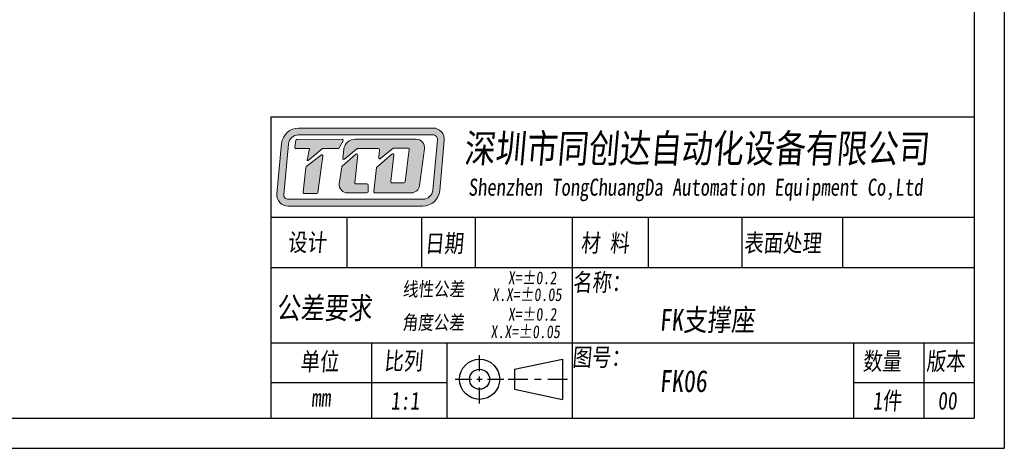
# Model space of a CAD drawing. Header units: millimetres. Extents: x 918 to 1066, y 189 to 294.
# Tile 2 of 3: x 980 to 1066, y 189 to 226. Entities that reach past the tile are written whole.
import ezdxf

# ---------------------------------------------------------------- set-up
doc = ezdxf.new("R2010")
doc.units = ezdxf.units.MM
doc.layers.get('0').update_dxf_attribs({"lineweight": 20})
doc.layers.add('外框', color=7, linetype='Continuous', lineweight=25)
doc.layers.add('文字', color=3, linetype='Continuous', lineweight=18)
doc.styles.get("Standard").update_dxf_attribs({"font": 'SimSun.ttf', "width": 0.8, "oblique": 5})

# ---------------------------------------------------------------- blocks, each defined once
blk = doc.blocks.new('Y')
at = {"lineweight": 30}
for p, q in [((-4136.76, 2009.27), (-3862.74, 2009.27)), ((-4154.44, 2003.97), (-3857.44, 2003.97)), ((-4154.44, 2003.97), (-3857.44, 2003.97))]:
    blk.add_line(p, q, dxfattribs=at)
blk = doc.blocks.new('W')
at = {"lineweight": 30}
for p, q in [((-3857.44, 2213.99), (-3857.44, 2003.97)), ((-3857.44, 2213.99), (-3857.44, 2003.97)), ((-3862.74, 2208.69), (-3862.74, 2009.27))]:
    blk.add_line(p, q, dxfattribs=at)
blk.add_blockref('Y', (0, 0))

msp = doc.modelspace()

# ---------------------------------------------------------------- hatches: boundary and pattern name
at = {"layer": '文字'}
h = msp.add_hatch(color=256, dxfattribs=at)
h.dxf.hatch_style = 1
h.paths.add_polyline_path([(1016.08, 216.898), (1004.279, 216.898, 0.38719), (1002.788, 215.54), (1002.376, 211.128, 0.441763), (1003.37, 210.038), (1015.178, 210.038, 0.387627), (1016.668, 211.398), (1017.074, 215.809, 0.441309)])
h.paths.add_polyline_path([(1016.08, 216.299, -0.441309), (1016.477, 215.864), (1016.072, 211.452, -0.387627), (1015.178, 210.636), (1003.37, 210.636, -0.441763), (1002.972, 211.073), (1003.384, 215.485, -0.38719), (1004.279, 216.299)], flags=16)
h.paths.add_polyline_path([(1008.095, 215.915, -0.569256), (1008.183, 215.768), (1007.848, 215.151, -0.275159), (1007.76, 215.099), (1006.415, 215.099, 0.178549), (1006.35, 215.075), (1005.129, 214.032), (1005.043, 214.032), (1005.238, 215.1), (1004.053, 215.1, -0.45517), (1003.954, 215.214), (1004.038, 215.819, -0.3737), (1004.136, 215.905)], flags=0)
h.paths.add_polyline_path([(1006.247, 214.523, -0.672884), (1006.407, 214.431), (1005.975, 211.23, -0.375428), (1005.876, 211.143), (1004.784, 211.143, -0.44516), (1004.685, 211.254), (1004.914, 213.441, -0.203266), (1004.952, 213.509)], flags=0)
h.paths.add_polyline_path([(1009.242, 215.916), (1014.585, 215.916, -0.453547), (1015.327, 215.068), (1014.898, 211.853, -0.375944), (1014.157, 211.203), (1010.989, 211.203, -0.443757), (1010.889, 211.313), (1011.103, 213.446), (1012.474, 214.61, -0.678155), (1012.638, 214.523), (1012.384, 212.2, 0.446434), (1012.483, 212.09), (1013.543, 212.09, 0.378328), (1013.642, 212.177), (1013.998, 215.031, 0.451033), (1013.899, 215.143), (1012.652, 215.143, 0.173657), (1012.588, 215.12), (1011.481, 214.21, -0.663), (1011.318, 214.296), (1011.375, 214.982, 0.43882), (1011.276, 215.09), (1009.46, 215.09, 0.175395), (1009.396, 215.067), (1008.316, 214.167, -0.680756), (1008.153, 214.256), (1008.252, 215.042, -0.377926)], flags=0)
h.paths.add_polyline_path([(1008.096, 213.544), (1009.303, 214.604, -0.684184), (1009.468, 214.518), (1009.206, 212.107, 0.446288), (1009.305, 211.997), (1010.273, 211.997, -0.414214), (1010.373, 211.897), (1010.373, 211.303, -0.414214), (1010.273, 211.203), (1008.58, 211.203, -0.429482), (1007.832, 211.991), (1008.063, 213.484, -0.175829)], flags=0)
h.paths.add_polyline_path([(1008.183, 215.768, 0.569256), (1008.095, 215.915), (1004.136, 215.905, 0.3737), (1004.038, 215.819), (1003.954, 215.214, 0.45517), (1004.053, 215.1), (1005.238, 215.1), (1005.043, 214.032), (1005.129, 214.032), (1006.35, 215.075, -0.178549), (1006.415, 215.099), (1007.76, 215.099, 0.275159), (1007.848, 215.151)], flags=0)
h.paths.add_polyline_path([(1006.407, 214.431, 0.672884), (1006.247, 214.523), (1004.952, 213.509, 0.203266), (1004.914, 213.441), (1004.685, 211.254, 0.44516), (1004.784, 211.143), (1005.876, 211.143, 0.375428), (1005.975, 211.23)], flags=0)
h.paths.add_polyline_path([(1009.468, 214.518, 0.684184), (1009.303, 214.604), (1008.096, 213.544, 0.175829), (1008.063, 213.484), (1007.832, 211.991, 0.429482), (1008.58, 211.203), (1010.273, 211.203, 0.414214), (1010.373, 211.303), (1010.373, 211.897, 0.414214), (1010.273, 211.997), (1009.305, 211.997, -0.446288), (1009.206, 212.107)], flags=0)
h.paths.add_polyline_path([(1014.585, 215.916), (1009.242, 215.916, 0.377926), (1008.252, 215.042), (1008.153, 214.256, 0.680756), (1008.316, 214.167), (1009.396, 215.067, -0.175395), (1009.46, 215.09), (1011.276, 215.09, -0.43882), (1011.375, 214.982), (1011.318, 214.296, 0.663), (1011.481, 214.21), (1012.588, 215.12, -0.173657), (1012.652, 215.143), (1013.899, 215.143, -0.451033), (1013.998, 215.031), (1013.642, 212.177, -0.378328), (1013.543, 212.09), (1012.483, 212.09, -0.446434), (1012.384, 212.2), (1012.638, 214.523, 0.678155), (1012.474, 214.61), (1011.103, 213.446), (1010.889, 211.313, 0.443757), (1010.989, 211.203), (1014.157, 211.203, 0.375944), (1014.898, 211.853), (1015.327, 215.068, 0.453547)], flags=0)
h = msp.add_hatch(color=256, dxfattribs=at)
h.dxf.hatch_style = 1
h.paths.add_polyline_path([(1008.183, 215.768, 0.569256), (1008.095, 215.915), (1004.136, 215.905, 0.3737), (1004.038, 215.819), (1003.954, 215.214, 0.45517), (1004.053, 215.1), (1005.238, 215.1), (1005.043, 214.032), (1005.129, 214.032), (1006.35, 215.075, -0.178549), (1006.415, 215.099), (1007.76, 215.099, 0.275159), (1007.848, 215.151)])
h.paths.add_polyline_path([(1006.407, 214.431, 0.672884), (1006.247, 214.523), (1004.952, 213.509, 0.203266), (1004.914, 213.441), (1004.685, 211.254, 0.44516), (1004.784, 211.143), (1005.876, 211.143, 0.375428), (1005.975, 211.23)])
h.paths.add_polyline_path([(1009.468, 214.518, 0.684184), (1009.303, 214.604), (1008.096, 213.544, 0.175829), (1008.063, 213.484), (1007.832, 211.991, 0.429482), (1008.58, 211.203), (1010.273, 211.203, 0.414214), (1010.373, 211.303), (1010.373, 211.897, 0.414214), (1010.273, 211.997), (1009.305, 211.997, -0.446288), (1009.206, 212.107)])
h.paths.add_polyline_path([(1014.585, 215.916), (1009.242, 215.916, 0.377926), (1008.252, 215.042), (1008.153, 214.256, 0.680756), (1008.316, 214.167), (1009.396, 215.067, -0.175395), (1009.46, 215.09), (1011.276, 215.09, -0.43882), (1011.375, 214.982), (1011.318, 214.296, 0.663), (1011.481, 214.21), (1012.588, 215.12, -0.173657), (1012.652, 215.143), (1013.899, 215.143, -0.451033), (1013.998, 215.031), (1013.642, 212.177, -0.378328), (1013.543, 212.09), (1012.483, 212.09, -0.446434), (1012.384, 212.2), (1012.638, 214.523, 0.678155), (1012.474, 214.61), (1011.103, 213.446), (1010.889, 211.313, 0.443757), (1010.989, 211.203), (1014.157, 211.203, 0.375944), (1014.898, 211.853), (1015.327, 215.068, 0.453547)])

# ---------------------------------------------------------------- linework, layer by layer
at = {"layer": '文字', "lineweight": 30}
for p, q in [((1001.848, 217.882), (1063.601, 217.882)), ((1001.848, 217.882), (1001.848, 191.416)), ((1001.848, 209.06), (1063.601, 209.06)), ((1008.498, 209.06), (1008.498, 204.649)), ((1015.081, 209.06), (1015.081, 204.649)), ((1019.786, 209.06), (1019.786, 204.649)), ((1028.314, 209.06), (1028.314, 191.416)), ((1034.98, 209.06), (1034.98, 204.649)), ((1043.205, 209.06), (1043.205, 204.649)), ((1052.046, 209.06), (1052.046, 204.649)), ((1001.848, 204.649), (1063.601, 204.649)), ((1001.848, 198.033), (1063.601, 198.033)), ((1010.67, 198.033), (1010.67, 191.416)), ((1017.286, 198.033), (1017.286, 191.416)), ((1053.015, 198.033), (1053.015, 191.416)), ((1059.19, 198.033), (1059.19, 191.416)), ((1020.17, 195.539), (1020.17, 196.959)), ((1023.223, 195.711), (1027.45, 196.593)), ((1027.45, 196.593), (1027.45, 193.064)), ((1023.223, 195.711), (1023.223, 193.947)), ((1018.04, 194.829), (1019.46, 194.829)), ((1019.933, 194.829), (1020.406, 194.829)), ((1020.17, 194.592), (1020.17, 195.066)), ((1020.88, 194.829), (1022.299, 194.829)), ((1022.678, 194.829), (1024.417, 194.829)), ((1024.996, 194.829), (1025.576, 194.829)), ((1026.155, 194.829), (1027.894, 194.829)), ((1001.848, 194.535), (1017.286, 194.535)), ((1020.17, 192.699), (1020.17, 194.119)), ((1023.223, 193.947), (1027.45, 193.064)), ((1053.015, 194.535), (1063.601, 194.535))]:
    msp.add_line(p, q, dxfattribs=at)
at = {"layer": '文字'}
for p, q in [((1004.279, 216.898), (1016.08, 216.898)), ((1004.279, 216.299), (1016.08, 216.299)), ((1002.788, 215.54), (1002.376, 211.128)), ((1003.384, 215.485), (1002.972, 211.073)), ((1003.954, 215.214), (1004.038, 215.819)), ((1004.136, 215.905), (1008.095, 215.915)), ((1008.183, 215.768), (1007.848, 215.151)), ((1009.242, 215.916), (1014.585, 215.916)), ((1016.477, 215.864), (1016.072, 211.452)), ((1017.074, 215.809), (1016.668, 211.398)), ((1005.238, 215.1), (1004.053, 215.1)), ((1004.952, 213.509), (1006.247, 214.523)), ((1005.043, 214.032), (1005.238, 215.1)), ((1006.35, 215.075), (1005.129, 214.032)), ((1007.76, 215.099), (1006.415, 215.099)), ((1008.096, 213.544), (1009.303, 214.604)), ((1008.153, 214.256), (1008.252, 215.042)), ((1009.396, 215.067), (1008.316, 214.167)), ((1009.468, 214.518), (1009.206, 212.107)), ((1011.276, 215.09), (1009.46, 215.09)), ((1011.103, 213.446), (1012.474, 214.61)), ((1011.318, 214.296), (1011.375, 214.982)), ((1012.588, 215.12), (1011.481, 214.21)), ((1012.638, 214.523), (1012.384, 212.2)), ((1013.899, 215.143), (1012.652, 215.143)), ((1013.642, 212.177), (1013.998, 215.031)), ((1015.327, 215.068), (1014.898, 211.853)), ((1005.129, 214.032), (1005.043, 214.032)), ((1006.407, 214.431), (1005.975, 211.23)), ((1011.298, 214.06), (1011.298, 214.06)), ((1004.685, 211.254), (1004.914, 213.441)), ((1007.832, 211.991), (1008.063, 213.484)), ((1010.889, 211.313), (1011.103, 213.446)), ((1009.305, 211.997), (1010.273, 211.997)), ((1010.373, 211.897), (1010.373, 211.303)), ((1012.483, 212.09), (1013.543, 212.09)), ((1005.876, 211.143), (1004.784, 211.143)), ((1010.273, 211.203), (1008.58, 211.203)), ((1010.989, 211.203), (1014.157, 211.203)), ((1015.178, 210.636), (1003.37, 210.636)), ((1015.178, 210.038), (1003.37, 210.038))]:
    msp.add_line(p, q, dxfattribs=at)
at = {"layer": '文字', "lineweight": 30}
for radius in [1.764, 0.882]:
    msp.add_circle((1020.17, 194.829), radius, dxfattribs=at)
at = {"layer": '文字'}
for centre, radius, start, end in [((1004.279, 215.401), 1.497, 90, 174.66371), ((1004.279, 215.401), 0.898, 90, 174.66371), ((1016.08, 215.9), 0.998, 354.75075, 90), ((1016.08, 215.9), 0.399, 354.75075, 90), ((1004.137, 215.805), 0.0998, 90.14277, 172.10561), ((1008.095, 215.815), 0.0998, 331.53887, 90.14277), ((1009.242, 214.918), 0.998, 90, 172.81149), ((1014.585, 215.167), 0.749, 352.41382, 90), ((1004.053, 215.2), 0.0998, 172.10561, 270), ((1006.308, 214.444), 0.0998, 352.31021, 128.05413), ((1006.415, 214.999), 0.0998, 90, 130.49363), ((1007.76, 215.199), 0.0998, 270, 331.53887), ((1009.368, 214.529), 0.0998, 353.7974, 131.31456), ((1009.46, 214.99), 0.0998, 90, 129.79279), ((1011.276, 214.99), 0.0998, 355.22864, 90), ((1012.538, 214.534), 0.0998, 353.76947, 130.34282), ((1012.652, 215.043), 0.0998, 90, 129.4062), ((1013.899, 215.043), 0.0998, 352.89219, 90), ((1008.252, 214.244), 0.0998, 172.81149, 309.79279), ((1011.417, 214.287), 0.0998, 175.22864, 309.4062), ((1005.014, 213.431), 0.0998, 128.05413, 174.01321), ((1008.162, 213.469), 0.0998, 131.31456, 171.20377), ((1008.58, 211.952), 0.749, 177.02945, 270), ((1009.305, 212.096), 0.0998, 173.7974, 270), ((1010.273, 211.897), 0.0998, 0, 90), ((1012.483, 212.19), 0.0998, 173.76947, 270), ((1013.543, 212.19), 0.0998, 270, 352.89219), ((1014.157, 211.952), 0.749, 270, 352.41382), ((1003.37, 211.036), 0.998, 174.66371, 270), ((1003.37, 211.036), 0.399, 174.66371, 270), ((1004.784, 211.243), 0.0998, 174.01321, 270), ((1005.876, 211.243), 0.0998, 270, 352.31021), ((1010.273, 211.303), 0.0998, 270, 0), ((1010.989, 211.303), 0.0998, 174.28163, 270), ((1015.178, 211.535), 0.898, 270, 354.75075), ((1015.178, 211.535), 1.497, 270, 354.75075)]:
    msp.add_arc(centre, radius, start, end, dxfattribs=at)

# ---------------------------------------------------------------- block references
at = {"layer": '外框', "lineweight": 25, "xscale": 0.4998130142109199, "yscale": 0.4998130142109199, "zscale": 0.4998130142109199}
msp.add_blockref('W', (2994.248, -812.844), dxfattribs=at)

# ---------------------------------------------------------------- texts
at = {"layer": '文字', "oblique": 5, "width": 0.8}
for s, height, p in [('深圳市同创达自动化设备有限公司', 2.49507, (1018.787, 213.863)), ('设计', 1.5594, (1003.311, 206.081)), ('日期', 1.5594, (1015.345, 205.991)), ('材 料', 1.5594, (1029.049, 206.024)), ('表面处理', 1.5594, (1043.375, 206.024)), ('X=±0.2', 1.1228, (1022.667, 203.18)), ('名称：', 1.5594, (1028.336, 202.568)), ('线性公差', 1.2475, (1013.406, 202.127)), ('X.X=±0.05', 1.1228, (1021.278, 201.703)), ('角度公差', 1.2475, (1013.379, 199.201)), ('X=±0.2', 1.1228, (1022.667, 199.972)), ('X.X=±0.05', 1.1228, (1021.137, 198.444)), ('单位', 1.5594, (1004.401, 195.617)), ('比列', 1.5594, (1011.768, 195.668)), ('图号：', 1.5594, (1028.291, 195.989)), ('数量', 1.5594, (1053.806, 195.642)), ('版本', 1.5594, (1059.39, 195.642)), ('1:1', 1.5594, (1012.356, 192.168)), ('1件', 1.5594, (1054.692, 192.168)), ('00', 1.5594, (1060.394, 192.168)), (' mm', 1.5594, (1004.536, 192.433))]:
    msp.add_text(s, height=height, dxfattribs=at).set_placement(p)
at = {"layer": '文字', "color": 3, "oblique": 5, "width": 0.8}
msp.add_text('Shenzhen TongChuangDa Automation Equipment Co,Ltd', height=1.49704, dxfattribs=at).set_placement((1019.169, 210.954))
at = {"layer": '文字', "lineweight": 30, "oblique": 5, "width": 0.8}
for s, p in [('公差要求', (1002.336, 200.136)), ('FK支撑座', (1035.959, 199.091)), ('FK06', (1035.959, 193.711))]:
    msp.add_text(s, height=1.9193, dxfattribs=at).set_placement(p)

doc.saveas('drawing.dxf')
